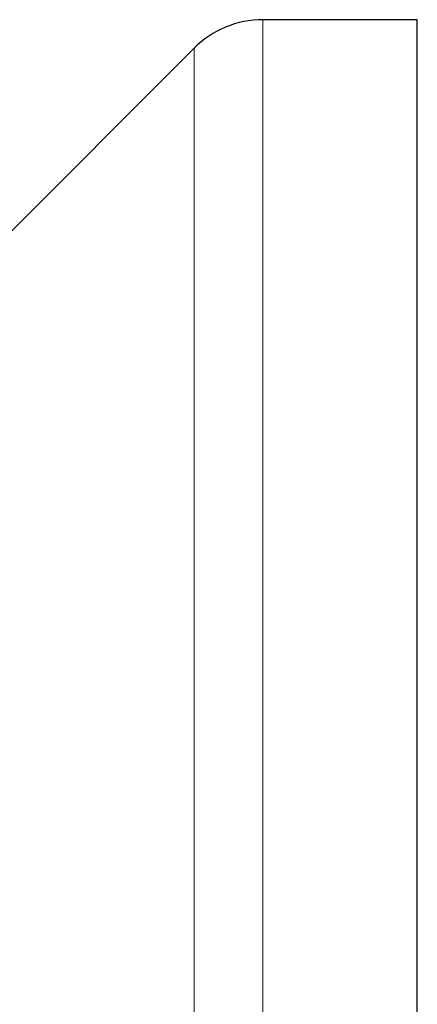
# Model space of a CAD drawing. Header units: millimetres. Extents: x 8 to 945, y 12 to 444.
# Tile 6 of 40: x 223 to 235, y 406 to 436. Entities that reach past the tile are written whole.
import ezdxf

# ---------------------------------------------------------------- set-up
doc = ezdxf.new("R2010")
doc.units = ezdxf.units.MM

msp = doc.modelspace()

# ---------------------------------------------------------------- linework, layer by layer
at = {"color": 7, "linetype": 'Continuous', "lineweight": 30}
for p, q in [((234.898, 436.5), (230.14, 436.5)), ((234.898, 366.549), (234.898, 436.5)), ((228.019, 435.621), (209.484, 417.086))]:
    msp.add_line(p, q, dxfattribs=at)
at = {"color": 252, "linetype": 'Continuous', "lineweight": 0}
for p, q in [((230.14, 433.061), (230.14, 436.5)), ((228.019, 432.269), (228.019, 435.621)), ((230.14, 366.5), (230.14, 433.061)), ((228.019, 367.379), (228.019, 432.269))]:
    msp.add_line(p, q, dxfattribs=at)
at = {"color": 7, "linetype": 'Continuous', "lineweight": 30}
msp.add_arc((230.14, 433.5), 3, 90, 135, dxfattribs=at)

doc.saveas('drawing.dxf')
